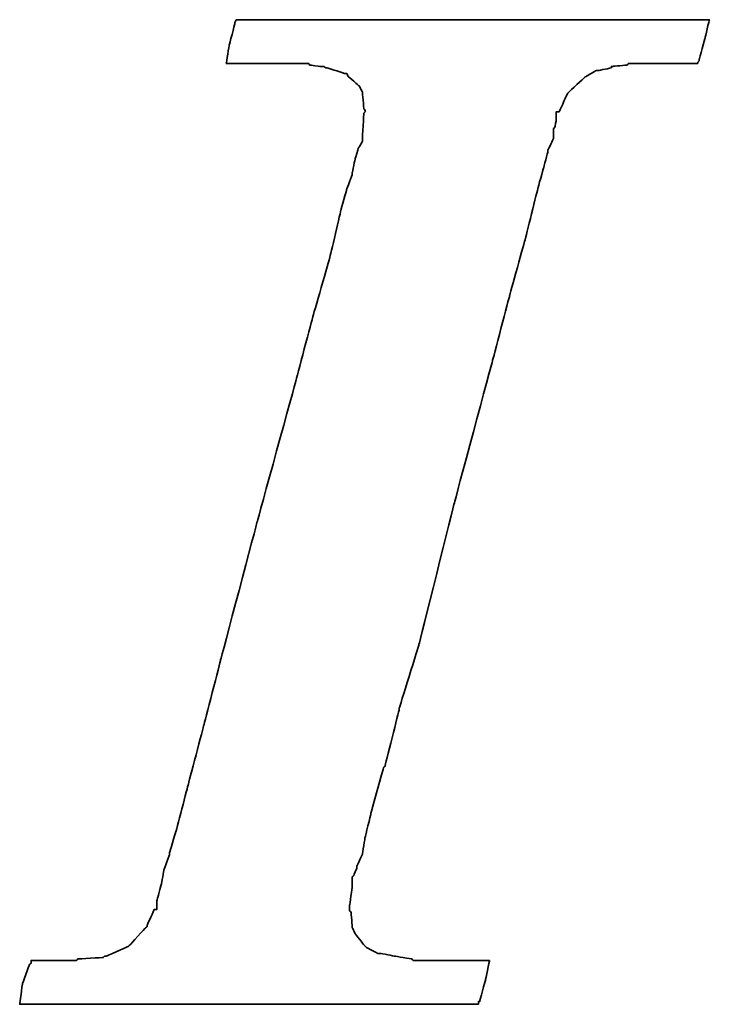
# Model space of a CAD drawing. Extents: x 473 to 1054, y -122 to 208.
# Tile 24 of 40: x 1022.69 to 1024.21, y -66.19 to -64.03. Entities that reach past the tile are written whole.
import ezdxf

# ---------------------------------------------------------------- set-up
doc = ezdxf.new("R2010")
doc.units = 0
doc.header["$MEASUREMENT"] = 0
doc.layers.add('DIM', color=4, linetype='CONTINUOUS')
doc.layers.add('layer 1', color=7, linetype='CONTINUOUS')

# ---------------------------------------------------------------- blocks, each defined once
blk = doc.blocks.new('TBI MOTION logo(完整正式版)')
at = {"layer": 'layer 1', "color": 22, "lineweight": 35}
blk.add_open_spline([(-40.59125, -7.94375), (-40.59125, -7.94375), (-40.97375, -7.94375), (-40.97375, -7.94375), (-40.97375, -7.94375), (-40.97375, -7.94375), (-41.38125, -7.94375), (-41.38125, -7.94375), (-41.38125, -7.94375), (-41.38125, -7.94375), (-41.54875, -7.94375), (-41.54875, -7.94375), (-41.54875, -7.94375), (-41.54875, -7.94375), (-41.59875, -7.94375), (-41.59875, -7.94375), (-41.59875, -7.94375), (-41.59875, -7.94375), (-41.88375, -7.94375), (-41.88375, -7.94375), (-41.88375, -7.94375), (-41.88375, -7.94375), (-41.90875, -7.91875), (-41.90875, -7.91875), (-41.90875, -7.91875), (-41.90875, -7.91875), (-42.19875, -7.87125), (-42.19875, -7.87125), (-42.19875, -7.87125), (-42.19875, -7.87125), (-42.43875, -7.82375), (-42.43875, -7.82375), (-42.43875, -7.82375), (-42.43875, -7.82375), (-42.45875, -7.82375), (-42.45875, -7.82375), (-42.45875, -7.82375), (-42.45875, -7.82375), (-42.48625, -7.82375), (-42.48625, -7.82375), (-42.48625, -7.82375), (-42.48625, -7.82375), (-42.67625, -7.72375), (-42.67625, -7.72375), (-42.67625, -7.72375), (-42.67625, -7.72375), (-42.70125, -7.70375), (-42.70125, -7.70375), (-42.70125, -7.70375), (-42.70125, -7.70375), (-42.72375, -7.67875), (-42.72375, -7.67875), (-42.72375, -7.67875), (-42.72375, -7.67875), (-42.86875, -7.48875), (-42.86875, -7.48875), (-42.86875, -7.48875), (-42.86875, -7.48875), (-42.89375, -7.43875), (-42.89375, -7.43875), (-42.89375, -7.43875), (-42.89375, -7.43875), (-42.91875, -7.38875), (-42.91875, -7.38875), (-42.91875, -7.38875), (-42.91875, -7.38875), (-42.93875, -7.12875), (-42.93875, -7.12875), (-42.93875, -7.12875), (-42.93875, -7.12875), (-42.96375, -7.10375), (-42.96375, -7.10375), (-42.96375, -7.10375), (-42.96375, -7.10375), (-42.96375, -7.05375), (-42.96375, -7.05375), (-42.96375, -7.05375), (-42.96375, -7.05375), (-42.96375, -7.00875), (-42.96375, -7.00875), (-42.96375, -7.00875), (-42.96375, -7.00875), (-42.91875, -6.69625), (-42.91875, -6.69625), (-42.91875, -6.69625), (-42.91875, -6.69625), (-42.91875, -6.62375), (-42.91875, -6.62375), (-42.91875, -6.62375), (-42.91875, -6.62375), (-42.91875, -6.59625), (-42.91875, -6.59625), (-42.91875, -6.59625), (-42.91875, -6.59625), (-42.91875, -6.57375), (-42.91875, -6.57375), (-42.91875, -6.57375), (-42.91875, -6.57375), (-42.91875, -6.52875), (-42.91875, -6.52875), (-42.91875, -6.52875), (-42.91875, -6.52875), (-42.89375, -6.50375), (-42.89375, -6.50375), (-42.89375, -6.50375), (-42.89375, -6.50375), (-42.84375, -6.38375), (-42.84375, -6.38375), (-42.84375, -6.38375), (-42.84375, -6.38375), (-42.84375, -6.35875), (-42.84375, -6.35875), (-42.84375, -6.35875), (-42.84375, -6.35875), (-42.74625, -6.14375), (-42.74625, -6.14375), (-42.74625, -6.14375), (-42.74625, -6.14375), (-42.70125, -5.85375), (-42.70125, -5.85375), (-42.70125, -5.85375), (-42.70125, -5.85375), (-42.60375, -5.47125), (-42.60375, -5.47125), (-42.60375, -5.47125), (-42.60375, -5.47125), (-42.60375, -5.44875), (-42.60375, -5.44875), (-42.60375, -5.44875), (-42.60375, -5.44875), (-42.38875, -4.67875), (-42.38875, -4.67875), (-42.38875, -4.67875), (-42.38875, -4.67875), (-42.36375, -4.65375), (-42.36375, -4.65375), (-42.36375, -4.65375), (-42.36375, -4.65375), (-42.12375, -3.69625), (-42.12375, -3.69625), (-42.12375, -3.69625), (-42.12375, -3.69625), (-42.12375, -3.67374), (-42.12375, -3.67374), (-42.12375, -3.67374), (-42.12375, -3.67374), (-41.78875, -2.59374), (-41.78875, -2.59374), (-41.78875, -2.59374), (-41.78875, -2.59374), (-41.18875, -0.19375), (-41.18875, -0.19375), (-41.18875, -0.19375), (-41.18875, -0.19375), (-40.54375, 2.20624), (-40.54375, 2.20624), (-40.54375, 2.20624), (-40.54375, 2.20624), (-40.25375, 3.30875), (-40.25375, 3.30875), (-40.25375, 3.30875), (-40.25375, 3.30875), (-39.98875, 4.27125), (-39.98875, 4.27125), (-39.98875, 4.27125), (-39.98875, 4.27125), (-39.77375, 5.13125), (-39.77375, 5.13125), (-39.77375, 5.13125), (-39.77375, 5.13125), (-39.67875, 5.47125), (-39.67875, 5.47125), (-39.67875, 5.47125), (-39.67875, 5.47125), (-39.60375, 5.75625), (-39.60375, 5.75625), (-39.60375, 5.75625), (-39.60375, 5.75625), (-39.60375, 5.78125), (-39.60375, 5.78125), (-39.60375, 5.78125), (-39.60375, 5.78125), (-39.50875, 5.97125), (-39.50875, 5.97125), (-39.50875, 5.97125), (-39.50875, 5.97125), (-39.50875, 6.13875), (-39.50875, 6.13875), (-39.50875, 6.13875), (-39.50875, 6.13875), (-39.48625, 6.16625), (-39.48625, 6.16625), (-39.48625, 6.16625), (-39.48625, 6.16625), (-39.46125, 6.28625), (-39.46125, 6.28625), (-39.46125, 6.28625), (-39.46125, 6.28625), (-39.46125, 6.42625), (-39.46125, 6.42625), (-39.46125, 6.42625), (-39.46125, 6.42625), (-39.41375, 6.42625), (-39.41375, 6.42625), (-39.41375, 6.42625), (-39.41375, 6.42625), (-39.29375, 6.69125), (-39.29375, 6.69125), (-39.29375, 6.69125), (-39.29375, 6.69125), (-39.26875, 6.74125), (-39.26875, 6.74125), (-39.26875, 6.74125), (-39.26875, 6.74125), (-39.24375, 6.76625), (-39.24375, 6.76625), (-39.24375, 6.76625), (-39.24375, 6.76625), (-38.98375, 7.00624), (-38.98375, 7.00624), (-38.98375, 7.00624), (-38.98375, 7.00624), (-38.95625, 7.02624), (-38.95625, 7.02624), (-38.95625, 7.02624), (-38.95625, 7.02624), (-38.78875, 7.12624), (-38.78875, 7.12624), (-38.78875, 7.12624), (-38.78875, 7.12624), (-38.76375, 7.12624), (-38.76375, 7.12624), (-38.76375, 7.12624), (-38.76375, 7.12624), (-38.74375, 7.12624), (-38.74375, 7.12624), (-38.74375, 7.12624), (-38.74375, 7.12624), (-38.52875, 7.17125), (-38.52875, 7.17125), (-38.52875, 7.17125), (-38.52875, 7.17125), (-38.52875, 7.19624), (-38.52875, 7.19624), (-38.52875, 7.19624), (-38.52875, 7.19624), (-38.50375, 7.19624), (-38.50375, 7.19624), (-38.50375, 7.19624), (-38.50375, 7.19624), (-38.26125, 7.21875), (-38.26125, 7.21875), (-38.26125, 7.21875), (-38.26125, 7.21875), (-38.23875, 7.24624), (-38.23875, 7.24624), (-38.23875, 7.24624), (-38.23875, 7.24624), (-38.21625, 7.24624), (-38.21625, 7.24624), (-38.21625, 7.24624), (-38.21625, 7.24624), (-38.18875, 7.24624), (-38.18875, 7.24624), (-38.18875, 7.24624), (-38.18875, 7.24624), (-37.90375, 7.24624), (-37.90375, 7.24624), (-37.90375, 7.24624), (-37.90375, 7.24624), (-37.85375, 7.24624), (-37.85375, 7.24624), (-37.85375, 7.24624), (-37.85375, 7.24624), (-37.75875, 7.24624), (-37.75875, 7.24624), (-37.75875, 7.24624), (-37.75875, 7.24624), (-37.42375, 7.24624), (-37.42375, 7.24624), (-37.42375, 7.24624), (-37.42375, 7.24624), (-37.08875, 7.24624), (-37.08875, 7.24624), (-37.08875, 7.24624), (-37.08875, 7.24624), (-37.06375, 7.24624), (-37.06375, 7.24624), (-37.06375, 7.24624), (-37.06375, 7.24624), (-37.06375, 7.26624), (-37.06375, 7.26624), (-37.06375, 7.26624), (-37.06375, 7.26624), (-37.03875, 7.29125), (-37.03875, 7.29125), (-37.03875, 7.29125), (-37.03875, 7.29125), (-37.03875, 7.31625), (-37.03875, 7.31625), (-37.03875, 7.31625), (-37.03875, 7.31625), (-36.94125, 7.67625), (-36.94125, 7.67625), (-36.94125, 7.67625), (-36.94125, 7.67625), (-36.86875, 7.98625), (-36.86875, 7.98625), (-36.86875, 7.98625), (-36.86875, 7.98625), (-36.98875, 7.98625), (-36.98875, 7.98625), (-36.98875, 7.98625), (-36.98875, 7.98625), (-37.42375, 7.98625), (-37.42375, 7.98625), (-37.42375, 7.98625), (-37.42375, 7.98625), (-37.94875, 7.98625), (-37.94875, 7.98625), (-37.94875, 7.98625), (-37.94875, 7.98625), (-38.57375, 7.98625), (-38.57375, 7.98625), (-38.57375, 7.98625), (-38.57375, 7.98625), (-39.29375, 7.98625), (-39.29375, 7.98625), (-39.29375, 7.98625), (-39.29375, 7.98625), (-40.82875, 7.98625), (-40.82875, 7.98625), (-40.82875, 7.98625), (-40.82875, 7.98625), (-42.36375, 7.98625), (-42.36375, 7.98625), (-42.36375, 7.98625), (-42.36375, 7.98625), (-43.08375, 7.98625), (-43.08375, 7.98625), (-43.08375, 7.98625), (-43.08375, 7.98625), (-43.70875, 7.98625), (-43.70875, 7.98625), (-43.70875, 7.98625), (-43.70875, 7.98625), (-44.23375, 7.98625), (-44.23375, 7.98625), (-44.23375, 7.98625), (-44.23375, 7.98625), (-44.66875, 7.98625), (-44.66875, 7.98625), (-44.66875, 7.98625), (-44.66875, 7.98625), (-44.88375, 7.98625), (-44.88375, 7.98625), (-44.88375, 7.98625), (-44.88375, 7.98625), (-44.90875, 7.94125), (-44.90875, 7.94125), (-44.90875, 7.94125), (-44.90875, 7.94125), (-44.90875, 7.91625), (-44.90875, 7.91625), (-44.90875, 7.91625), (-44.90875, 7.91625), (-45.00375, 7.55625), (-45.00375, 7.55625), (-45.00375, 7.55625), (-45.00375, 7.55625), (-45.05375, 7.24624), (-45.05375, 7.24624), (-45.05375, 7.24624), (-45.05375, 7.24624), (-44.61875, 7.24624), (-44.61875, 7.24624), (-44.61875, 7.24624), (-44.61875, 7.24624), (-44.11375, 7.24624), (-44.11375, 7.24624), (-44.11375, 7.24624), (-44.11375, 7.24624), (-43.99375, 7.24624), (-43.99375, 7.24624), (-43.99375, 7.24624), (-43.99375, 7.24624), (-43.94625, 7.24624), (-43.94625, 7.24624), (-43.94625, 7.24624), (-43.94625, 7.24624), (-43.92374, 7.24624), (-43.92374, 7.24624), (-43.92374, 7.24624), (-43.92374, 7.24624), (-43.65875, 7.24624), (-43.65875, 7.24624), (-43.65875, 7.24624), (-43.65875, 7.24624), (-43.63875, 7.21875), (-43.63875, 7.21875), (-43.63875, 7.21875), (-43.63875, 7.21875), (-43.46875, 7.19624), (-43.46875, 7.19624), (-43.46875, 7.19624), (-43.46875, 7.19624), (-43.39875, 7.19624), (-43.39875, 7.19624), (-43.39875, 7.19624), (-43.39875, 7.19624), (-43.37125, 7.17125), (-43.37125, 7.17125), (-43.37125, 7.17125), (-43.37125, 7.17125), (-43.34875, 7.17125), (-43.34875, 7.17125), (-43.34875, 7.17125), (-43.34875, 7.17125), (-43.20375, 7.12624), (-43.20375, 7.12624), (-43.20375, 7.12624), (-43.20375, 7.12624), (-43.05875, 7.07624), (-43.05875, 7.07624), (-43.05875, 7.07624), (-43.05875, 7.07624), (-43.01375, 7.07624), (-43.01375, 7.07624), (-43.01375, 7.07624), (-43.01375, 7.07624), (-42.98875, 7.02624), (-42.98875, 7.02624), (-42.98875, 7.02624), (-42.98875, 7.02624), (-42.79875, 6.86125), (-42.79875, 6.86125), (-42.79875, 6.86125), (-42.79875, 6.86125), (-42.77375, 6.81125), (-42.77375, 6.81125), (-42.77375, 6.81125), (-42.77375, 6.81125), (-42.74625, 6.76625), (-42.74625, 6.76625), (-42.74625, 6.76625), (-42.74625, 6.76625), (-42.72375, 6.47625), (-42.72375, 6.47625), (-42.72375, 6.47625), (-42.72375, 6.47625), (-42.70125, 6.45124), (-42.70125, 6.45124), (-42.70125, 6.45124), (-42.70125, 6.45124), (-42.70125, 6.42625), (-42.70125, 6.42625), (-42.70125, 6.42625), (-42.70125, 6.42625), (-42.72375, 6.40625), (-42.72375, 6.40625), (-42.72375, 6.40625), (-42.72375, 6.40625), (-42.74625, 5.97125), (-42.74625, 5.97125), (-42.74625, 5.97125), (-42.74625, 5.97125), (-42.74625, 5.94625), (-42.74625, 5.94625), (-42.74625, 5.94625), (-42.74625, 5.94625), (-42.74625, 5.92625), (-42.74625, 5.92625), (-42.74625, 5.92625), (-42.74625, 5.92625), (-42.77375, 5.87625), (-42.77375, 5.87625), (-42.77375, 5.87625), (-42.77375, 5.87625), (-42.81875, 5.80625), (-42.81875, 5.80625), (-42.81875, 5.80625), (-42.81875, 5.80625), (-42.86875, 5.63625), (-42.86875, 5.63625), (-42.86875, 5.63625), (-42.86875, 5.63625), (-42.91875, 5.39625), (-42.91875, 5.39625), (-42.91875, 5.39625), (-42.91875, 5.39625), (-42.91875, 5.37124), (-42.91875, 5.37124), (-42.91875, 5.37124), (-42.91875, 5.37124), (-43.01375, 5.10874), (-43.01375, 5.10874), (-43.01375, 5.10874), (-43.01375, 5.10874), (-43.10875, 4.77124), (-43.10875, 4.77124), (-43.10875, 4.77124), (-43.10875, 4.77124), (-43.29875, 3.95625), (-43.29875, 3.95625), (-43.29875, 3.95625), (-43.29875, 3.95625), (-43.58875, 2.95125), (-43.58875, 2.95125), (-43.58875, 2.95125), (-43.58875, 2.95125), (-43.87375, 1.87125), (-43.87375, 1.87125), (-43.87375, 1.87125), (-43.87375, 1.87125), (-44.52625, -0.50374), (-44.52625, -0.50374), (-44.52625, -0.50374), (-44.52625, -0.50374), (-45.14875, -2.85375), (-45.14875, -2.85375), (-45.14875, -2.85375), (-45.14875, -2.85375), (-45.43375, -3.95875), (-45.43375, -3.95875), (-45.43375, -3.95875), (-45.43375, -3.95875), (-45.69875, -4.96875), (-45.69875, -4.96875), (-45.69875, -4.96875), (-45.69875, -4.96875), (-45.91375, -5.78375), (-45.91375, -5.78375), (-45.91375, -5.78375), (-45.91375, -5.78375), (-46.01375, -6.11875), (-46.01375, -6.11875), (-46.01375, -6.11875), (-46.01375, -6.11875), (-46.01375, -6.14375), (-46.01375, -6.14375), (-46.01375, -6.14375), (-46.01375, -6.14375), (-46.10875, -6.40875), (-46.10875, -6.40875), (-46.10875, -6.40875), (-46.10875, -6.40875), (-46.15375, -6.64875), (-46.15375, -6.64875), (-46.15375, -6.64875), (-46.15375, -6.64875), (-46.20375, -6.83875), (-46.20375, -6.83875), (-46.20375, -6.83875), (-46.20375, -6.83875), (-46.22875, -6.93375), (-46.22875, -6.93375), (-46.22875, -6.93375), (-46.22875, -6.93375), (-46.22875, -7.07875), (-46.22875, -7.07875), (-46.22875, -7.07875), (-46.22875, -7.07875), (-46.27375, -7.07875), (-46.27375, -7.07875), (-46.27375, -7.07875), (-46.27375, -7.07875), (-46.39375, -7.34375), (-46.39375, -7.34375), (-46.39375, -7.34375), (-46.39375, -7.34375), (-46.39375, -7.36875), (-46.39375, -7.36875), (-46.39375, -7.36875), (-46.39375, -7.36875), (-46.42125, -7.38875), (-46.42125, -7.38875), (-46.42125, -7.38875), (-46.42125, -7.38875), (-46.68375, -7.67875), (-46.68375, -7.67875), (-46.68375, -7.67875), (-46.68375, -7.67875), (-46.70875, -7.70375), (-46.70875, -7.70375), (-46.70875, -7.70375), (-46.70875, -7.70375), (-46.75375, -7.72375), (-46.75375, -7.72375), (-46.75375, -7.72375), (-46.75375, -7.72375), (-47.08875, -7.87125), (-47.08875, -7.87125), (-47.08875, -7.87125), (-47.08875, -7.87125), (-47.11625, -7.87125), (-47.11625, -7.87125), (-47.11625, -7.87125), (-47.11625, -7.87125), (-47.13875, -7.89375), (-47.13875, -7.89375), (-47.13875, -7.89375), (-47.13875, -7.89375), (-47.56875, -7.91875), (-47.56875, -7.91875), (-47.56875, -7.91875), (-47.56875, -7.91875), (-47.59625, -7.94375), (-47.59625, -7.94375), (-47.59625, -7.94375), (-47.59625, -7.94375), (-47.64375, -7.94375), (-47.64375, -7.94375), (-47.64375, -7.94375), (-47.64375, -7.94375), (-47.73625, -7.94375), (-47.73625, -7.94375), (-47.73625, -7.94375), (-47.73625, -7.94375), (-48.07375, -7.94375), (-48.07375, -7.94375), (-48.07375, -7.94375), (-48.07375, -7.94375), (-48.36125, -7.94375), (-48.36125, -7.94375), (-48.36125, -7.94375), (-48.36125, -7.94375), (-48.36125, -7.96625), (-48.36125, -7.96625), (-48.36125, -7.96625), (-48.36125, -7.96625), (-48.36125, -7.99125), (-48.36125, -7.99125), (-48.36125, -7.99125), (-48.36125, -7.99125), (-48.38875, -8.01375), (-48.38875, -8.01375), (-48.38875, -8.01375), (-48.38875, -8.01375), (-48.50875, -8.34875), (-48.50875, -8.34875), (-48.50875, -8.34875), (-48.50875, -8.34875), (-48.55375, -8.68625), (-48.55375, -8.68625), (-48.55375, -8.68625), (-48.55375, -8.68625), (-48.45875, -8.68625), (-48.45875, -8.68625), (-48.45875, -8.68625), (-48.45875, -8.68625), (-48.07375, -8.68625), (-48.07375, -8.68625), (-48.07375, -8.68625), (-48.07375, -8.68625), (-47.52375, -8.68625), (-47.52375, -8.68625), (-47.52375, -8.68625), (-47.52375, -8.68625), (-46.92375, -8.68625), (-46.92375, -8.68625), (-46.92375, -8.68625), (-46.92375, -8.68625), (-46.25375, -8.68625), (-46.25375, -8.68625), (-46.25375, -8.68625), (-46.25375, -8.68625), (-46.20375, -8.68625), (-46.20375, -8.68625), (-46.20375, -8.68625), (-46.20375, -8.68625), (-44.71375, -8.68625), (-44.71375, -8.68625), (-44.71375, -8.68625), (-44.71375, -8.68625), (-43.22875, -8.68625), (-43.22875, -8.68625), (-43.22875, -8.68625), (-43.22875, -8.68625), (-42.55875, -8.68625), (-42.55875, -8.68625), (-42.55875, -8.68625), (-42.55875, -8.68625), (-42.50875, -8.68625), (-42.50875, -8.68625), (-42.50875, -8.68625), (-42.50875, -8.68625), (-41.93375, -8.68625), (-41.93375, -8.68625), (-41.93375, -8.68625), (-41.93375, -8.68625), (-41.38125, -8.68625), (-41.38125, -8.68625), (-41.38125, -8.68625), (-41.38125, -8.68625), (-40.97375, -8.68625), (-40.97375, -8.68625), (-40.97375, -8.68625), (-40.97375, -8.68625), (-40.78125, -8.68625), (-40.78125, -8.68625), (-40.78125, -8.68625), (-40.78125, -8.68625), (-40.78125, -8.63875), (-40.78125, -8.63875), (-40.78125, -8.63875), (-40.78125, -8.63875), (-40.75875, -8.63875), (-40.75875, -8.63875), (-40.75875, -8.63875), (-40.75875, -8.63875), (-40.66375, -8.27875), (-40.66375, -8.27875), (-40.66375, -8.27875), (-40.66375, -8.27875), (-40.59125, -7.94375), (-40.59125, -7.94375)], degree=3, knots=[0, 0, 0, 0, 0.00558659, 0.00558659, 0.00558659, 0.0055866, 0.01117318, 0.01117318, 0.01117318, 0.01117319, 0.01675978, 0.01675978, 0.01675978, 0.01675979, 0.02234637, 0.02234637, 0.02234637, 0.02234638, 0.02793296, 0.02793296, 0.02793296, 0.02793297, 0.03351955, 0.03351955, 0.03351955, 0.03351956, 0.03910615, 0.03910615, 0.03910615, 0.03910616, 0.04469274, 0.04469274, 0.04469274, 0.04469275, 0.05027933, 0.05027933, 0.05027933, 0.05027934, 0.05586592, 0.05586592, 0.05586592, 0.05586593, 0.06145251, 0.06145251, 0.06145251, 0.06145252, 0.06703911, 0.06703911, 0.06703911, 0.06703912, 0.0726257, 0.0726257, 0.0726257, 0.07262571, 0.07821229, 0.07821229, 0.07821229, 0.0782123, 0.08379888, 0.08379888, 0.08379888, 0.08379889, 0.08938547, 0.08938547, 0.08938547, 0.08938548, 0.09497207, 0.09497207, 0.09497207, 0.09497208, 0.10055866, 0.10055866, 0.10055866, 0.10055867, 0.10614525, 0.10614525, 0.10614525, 0.10614526, 0.11173184, 0.11173184, 0.11173184, 0.11173185, 0.11731844, 0.11731844, 0.11731844, 0.11731845, 0.12290503, 0.12290503, 0.12290503, 0.12290504, 0.12849162, 0.12849162, 0.12849162, 0.12849163, 0.13407821, 0.13407821, 0.13407821, 0.13407822, 0.1396648, 0.1396648, 0.1396648, 0.13966481, 0.1452514, 0.1452514, 0.1452514, 0.14525141, 0.15083799, 0.15083799, 0.15083799, 0.150838, 0.15642458, 0.15642458, 0.15642458, 0.15642459, 0.16201117, 0.16201117, 0.16201117, 0.16201118, 0.16759777, 0.16759777, 0.16759777, 0.16759778, 0.17318436, 0.17318436, 0.17318436, 0.17318437, 0.17877095, 0.17877095, 0.17877095, 0.17877096, 0.18435754, 0.18435754, 0.18435754, 0.18435755, 0.18994413, 0.18994413, 0.18994413, 0.18994414, 0.19553073, 0.19553073, 0.19553073, 0.19553074, 0.20111732, 0.20111732, 0.20111732, 0.20111733, 0.20670391, 0.20670391, 0.20670391, 0.20670392, 0.2122905, 0.2122905, 0.2122905, 0.21229051, 0.21787709, 0.21787709, 0.21787709, 0.2178771, 0.22346369, 0.22346369, 0.22346369, 0.2234637, 0.22905028, 0.22905028, 0.22905028, 0.22905029, 0.23463687, 0.23463687, 0.23463687, 0.23463688, 0.24022346, 0.24022346, 0.24022346, 0.24022347, 0.24581006, 0.24581006, 0.24581006, 0.24581007, 0.25139665, 0.25139665, 0.25139665, 0.25139666, 0.25698324, 0.25698324, 0.25698324, 0.25698325, 0.26256983, 0.26256983, 0.26256983, 0.26256984, 0.26815642, 0.26815642, 0.26815642, 0.26815643, 0.27374302, 0.27374302, 0.27374302, 0.27374303, 0.27932961, 0.27932961, 0.27932961, 0.27932962, 0.2849162, 0.2849162, 0.2849162, 0.28491621, 0.29050279, 0.29050279, 0.29050279, 0.2905028, 0.29608939, 0.29608939, 0.29608939, 0.2960894, 0.30167598, 0.30167598, 0.30167598, 0.30167599, 0.30726257, 0.30726257, 0.30726257, 0.30726258, 0.31284916, 0.31284916, 0.31284916, 0.31284917, 0.31843575, 0.31843575, 0.31843575, 0.31843576, 0.32402235, 0.32402235, 0.32402235, 0.32402236, 0.32960894, 0.32960894, 0.32960894, 0.32960895, 0.33519553, 0.33519553, 0.33519553, 0.33519554, 0.34078212, 0.34078212, 0.34078212, 0.34078213, 0.34636872, 0.34636872, 0.34636872, 0.34636873, 0.35195531, 0.35195531, 0.35195531, 0.35195532, 0.3575419, 0.3575419, 0.3575419, 0.35754191, 0.36312849, 0.36312849, 0.36312849, 0.3631285, 0.36871508, 0.36871508, 0.36871508, 0.36871509, 0.37430168, 0.37430168, 0.37430168, 0.37430169, 0.37988827, 0.37988827, 0.37988827, 0.37988828, 0.38547486, 0.38547486, 0.38547486, 0.38547487, 0.39106145, 0.39106145, 0.39106145, 0.39106146, 0.39664804, 0.39664804, 0.39664804, 0.39664805, 0.40223464, 0.40223464, 0.40223464, 0.40223465, 0.40782123, 0.40782123, 0.40782123, 0.40782124, 0.41340782, 0.41340782, 0.41340782, 0.41340783, 0.41899441, 0.41899441, 0.41899441, 0.41899442, 0.42458101, 0.42458101, 0.42458101, 0.42458102, 0.4301676, 0.4301676, 0.4301676, 0.43016761, 0.43575419, 0.43575419, 0.43575419, 0.4357542, 0.44134078, 0.44134078, 0.44134078, 0.44134079, 0.44692737, 0.44692737, 0.44692737, 0.44692738, 0.45251397, 0.45251397, 0.45251397, 0.45251398, 0.45810056, 0.45810056, 0.45810056, 0.45810057, 0.46368715, 0.46368715, 0.46368715, 0.46368716, 0.46927374, 0.46927374, 0.46927374, 0.46927375, 0.47486034, 0.47486034, 0.47486034, 0.47486035, 0.48044693, 0.48044693, 0.48044693, 0.48044694, 0.48603352, 0.48603352, 0.48603352, 0.48603353, 0.49162011, 0.49162011, 0.49162011, 0.49162012, 0.4972067, 0.4972067, 0.4972067, 0.49720671, 0.5027933, 0.5027933, 0.5027933, 0.50279331, 0.50837989, 0.50837989, 0.50837989, 0.5083799, 0.51396648, 0.51396648, 0.51396648, 0.51396649, 0.51955307, 0.51955307, 0.51955307, 0.51955308, 0.52513966, 0.52513966, 0.52513966, 0.52513967, 0.53072626, 0.53072626, 0.53072626, 0.53072627, 0.53631285, 0.53631285, 0.53631285, 0.53631286, 0.54189944, 0.54189944, 0.54189944, 0.54189945, 0.54748603, 0.54748603, 0.54748603, 0.54748604, 0.55307263, 0.55307263, 0.55307263, 0.55307264, 0.55865922, 0.55865922, 0.55865922, 0.55865923, 0.56424581, 0.56424581, 0.56424581, 0.56424582, 0.5698324, 0.5698324, 0.5698324, 0.56983241, 0.57541899, 0.57541899, 0.57541899, 0.575419, 0.58100559, 0.58100559, 0.58100559, 0.5810056, 0.58659218, 0.58659218, 0.58659218, 0.58659219, 0.59217877, 0.59217877, 0.59217877, 0.59217878, 0.59776536, 0.59776536, 0.59776536, 0.59776537, 0.60335196, 0.60335196, 0.60335196, 0.60335197, 0.60893855, 0.60893855, 0.60893855, 0.60893856, 0.61452514, 0.61452514, 0.61452514, 0.61452515, 0.62011173, 0.62011173, 0.62011173, 0.62011174, 0.62569832, 0.62569832, 0.62569832, 0.62569833, 0.63128492, 0.63128492, 0.63128492, 0.63128493, 0.63687151, 0.63687151, 0.63687151, 0.63687152, 0.6424581, 0.6424581, 0.6424581, 0.64245811, 0.64804469, 0.64804469, 0.64804469, 0.6480447, 0.65363128, 0.65363128, 0.65363128, 0.65363129, 0.65921788, 0.65921788, 0.65921788, 0.65921789, 0.66480447, 0.66480447, 0.66480447, 0.66480448, 0.67039106, 0.67039106, 0.67039106, 0.67039107, 0.67597765, 0.67597765, 0.67597765, 0.67597766, 0.68156425, 0.68156425, 0.68156425, 0.68156426, 0.68715084, 0.68715084, 0.68715084, 0.68715085, 0.69273743, 0.69273743, 0.69273743, 0.69273744, 0.69832402, 0.69832402, 0.69832402, 0.69832403, 0.70391061, 0.70391061, 0.70391061, 0.70391062, 0.70949721, 0.70949721, 0.70949721, 0.70949722, 0.7150838, 0.7150838, 0.7150838, 0.71508381, 0.72067039, 0.72067039, 0.72067039, 0.7206704, 0.72625698, 0.72625698, 0.72625698, 0.72625699, 0.73184358, 0.73184358, 0.73184358, 0.73184359, 0.73743017, 0.73743017, 0.73743017, 0.73743018, 0.74301676, 0.74301676, 0.74301676, 0.74301677, 0.74860335, 0.74860335, 0.74860335, 0.74860336, 0.75418994, 0.75418994, 0.75418994, 0.75418995, 0.75977654, 0.75977654, 0.75977654, 0.75977655, 0.76536313, 0.76536313, 0.76536313, 0.76536314, 0.77094972, 0.77094972, 0.77094972, 0.77094973, 0.77653631, 0.77653631, 0.77653631, 0.77653632, 0.78212291, 0.78212291, 0.78212291, 0.78212292, 0.7877095, 0.7877095, 0.7877095, 0.78770951, 0.79329609, 0.79329609, 0.79329609, 0.7932961, 0.79888268, 0.79888268, 0.79888268, 0.79888269, 0.80446927, 0.80446927, 0.80446927, 0.80446928, 0.81005587, 0.81005587, 0.81005587, 0.81005588, 0.81564246, 0.81564246, 0.81564246, 0.81564247, 0.82122905, 0.82122905, 0.82122905, 0.82122906, 0.82681564, 0.82681564, 0.82681564, 0.82681565, 0.83240223, 0.83240223, 0.83240223, 0.83240224, 0.83798883, 0.83798883, 0.83798883, 0.83798884, 0.84357542, 0.84357542, 0.84357542, 0.84357543, 0.84916201, 0.84916201, 0.84916201, 0.84916202, 0.8547486, 0.8547486, 0.8547486, 0.85474861, 0.8603352, 0.8603352, 0.8603352, 0.86033521, 0.86592179, 0.86592179, 0.86592179, 0.8659218, 0.87150838, 0.87150838, 0.87150838, 0.87150839, 0.87709497, 0.87709497, 0.87709497, 0.87709498, 0.88268156, 0.88268156, 0.88268156, 0.88268157, 0.88826816, 0.88826816, 0.88826816, 0.88826817, 0.89385475, 0.89385475, 0.89385475, 0.89385476, 0.89944134, 0.89944134, 0.89944134, 0.89944135, 0.90502793, 0.90502793, 0.90502793, 0.90502794, 0.91061453, 0.91061453, 0.91061453, 0.91061454, 0.91620112, 0.91620112, 0.91620112, 0.91620113, 0.92178771, 0.92178771, 0.92178771, 0.92178772, 0.9273743, 0.9273743, 0.9273743, 0.92737431, 0.93296089, 0.93296089, 0.93296089, 0.9329609, 0.93854749, 0.93854749, 0.93854749, 0.9385475, 0.94413408, 0.94413408, 0.94413408, 0.94413409, 0.94972067, 0.94972067, 0.94972067, 0.94972068, 0.95530726, 0.95530726, 0.95530726, 0.95530727, 0.96089385, 0.96089385, 0.96089385, 0.96089386, 0.96648045, 0.96648045, 0.96648045, 0.96648046, 0.97206704, 0.97206704, 0.97206704, 0.97206705, 0.97765363, 0.97765363, 0.97765363, 0.97765364, 0.98324022, 0.98324022, 0.98324022, 0.98324023, 0.98882682, 0.98882682, 0.98882682, 0.98882683, 0.99441341, 0.99441341, 0.99441341, 0.99441342, 1, 1, 1, 1], dxfattribs=at)

msp = doc.modelspace()

# ---------------------------------------------------------------- block references
at = {"layer": 'DIM', "xscale": 0.1295999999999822, "yscale": 0.1295999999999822, "zscale": 0.1295999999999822}
msp.add_blockref('TBI MOTION logo(完整正式版)', (1028.9871, -65.0669), dxfattribs=at)

doc.saveas('drawing.dxf')
